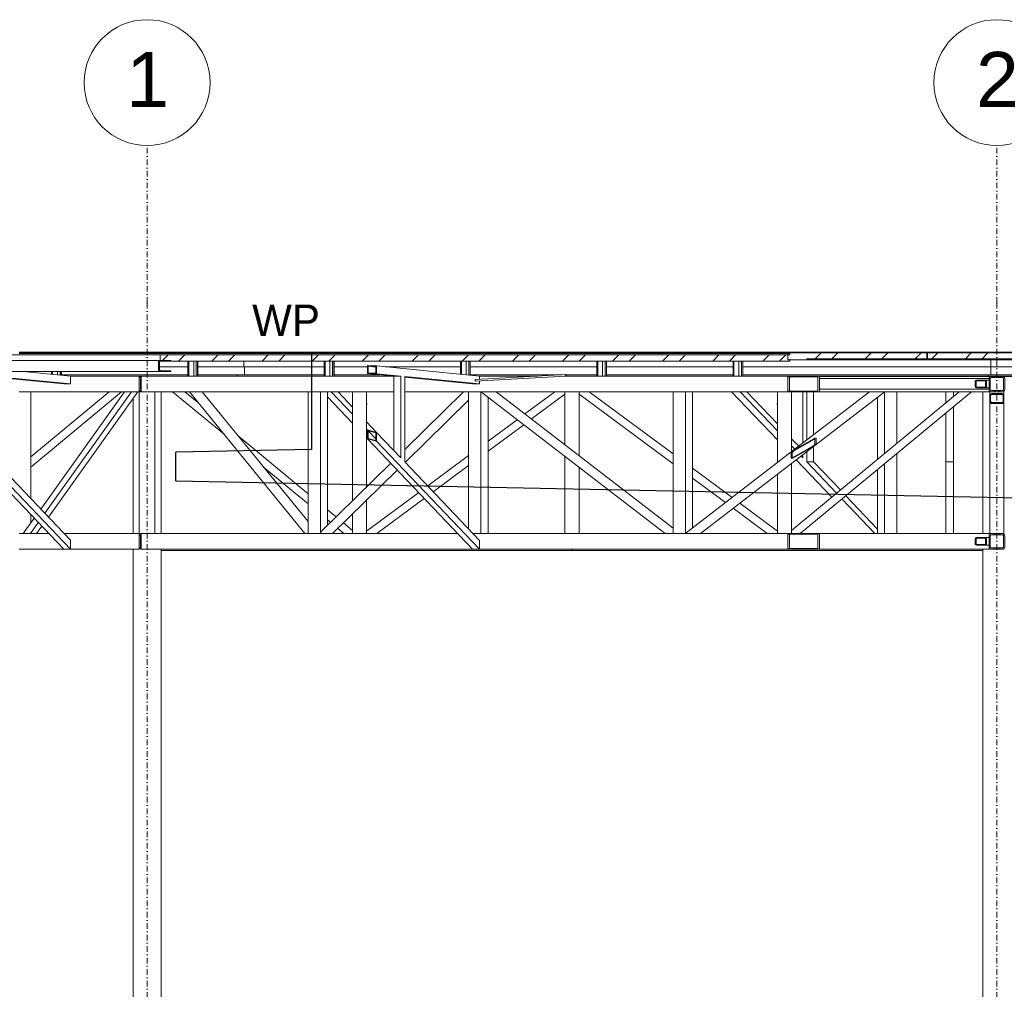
# Model space of a CAD drawing. Header units: centimetres. Extents: x -1589 to 108054, y -205274 to 31709.
# Tile 69 of 256: x 756 to 1381, y -4325 to -3709. Entities that reach past the tile are written whole.
import ezdxf

# ---------------------------------------------------------------- set-up
doc = ezdxf.new("R2010")
doc.units = ezdxf.units.CM
doc.header["$LTSCALE"] = 0.01
doc.header["$MEASUREMENT"] = 0
doc.linetypes.add('Kropki i Kreski', pattern=[72, 36, -18, 0, -18])
for name, color, linetype, lineweight in [('2_lądowisko_IFC.ISTN_Nr_pióra__1', 8, 'Continuous', 9), ('2_stropy.K_IR_Nr_pióra__1', 8, 'Continuous', 9), ('4_osie.ISTN_Nr_pióra__1', 8, 'Continuous', 15), ('Nowe_2_barierki.K_IR_Nr_pióra__90', 7, 'Continuous', 0), ('Nowe_2_stropy.K_IR_Nr_pióra__86', 7, 'Continuous', 0), ('Nowe_2_stropy.K_IR_Nr_pióra__89', 7, 'Continuous', 9), ('Nowe_3_lądowisko.K_IR_Nr_pióra__5', 2, 'Continuous', 0), ('Nowe_3_lądowisko.K_IR_Nr_pióra__84', 7, 'Continuous', 15)]:
    doc.layers.add(name, color=color, linetype=linetype, lineweight=lineweight)
doc.layers.add('_KD', color=7, linetype='Continuous')
doc.layers.add('Nowe_2_stropy.K_IR', color=7, linetype='Continuous')
doc.styles.add('GENERATED_STYLE_1', font='txt')
pattern_1 = [(45, (-1.934, -5325.058), (-15.9099, 15.9099), []), (45, (-7.237, -5319.755), (-15.9099, 15.9099), [])]

msp = doc.modelspace()

# ---------------------------------------------------------------- hatches: boundary and pattern name
at = {"layer": 'Nowe_2_stropy.K_IR', "linetype": 'Continuous', "lineweight": 5, "ltscale": 0.1}
h = msp.add_hatch(dxfattribs=at)
h.set_pattern_fill('Stal', color=8, scale=0.1, style=0, pattern_type=2)
h.set_pattern_definition(pattern_1)
h.paths.add_polyline_path([(1245.10747, -3921.50777), (845.06415, -3921.50777), (845.06415, -3925.50777), (1245.10747, -3925.50777)])
h = msp.add_hatch(dxfattribs=at)
h.set_pattern_fill('Stal', color=8, scale=0.1, style=0, pattern_type=2)
h.set_pattern_definition(pattern_1)
h.paths.add_polyline_path([(2048.28753, -3924.25833), (2048.28753, -3920.25833), (1245.10747, -3920.25833), (1245.10747, -3924.25833)])
at = {"layer": 'Nowe_3_lądowisko.K_IR_Nr_pióra__5', "linetype": 'Continuous', "lineweight": 5}
msp.add_hatch(color=8, dxfattribs=at).paths.add_polyline_path([(1245.10747, -3920.25833), (1256.62828, -3920.25833), (1256.12828, -3919.75833), (1245.10747, -3919.75833)])

# ---------------------------------------------------------------- linework, layer by layer
at = {"layer": '2_lądowisko_IFC.ISTN_Nr_pióra__1', "color": 8, "linetype": 'Continuous', "lineweight": 5, "ltscale": 0.1}
for p, q in [((755.42845, -3920.65833), (1243.90651, -3920.65833)), ((756.04087, -3920.65833), (756.04087, -3920.05833)), ((756.04087, -3920.05833), (842.86087, -3920.05833)), ((842.86087, -3920.65833), (842.86087, -3920.05833)), ((843.08401, -3920.65833), (843.08401, -3920.05833)), ((843.08401, -3920.05833), (929.68853, -3920.05833)), ((929.68853, -3920.65833), (929.68853, -3920.05833)), ((929.86173, -3920.65833), (929.86173, -3920.05833)), ((929.86173, -3920.05833), (1016.46626, -3920.05833)), ((1016.46626, -3920.65833), (1016.46626, -3920.05833)), ((1016.63946, -3920.65833), (1016.63946, -3920.05833)), ((1016.63946, -3920.05833), (1103.24398, -3920.05833)), ((1103.24398, -3920.65833), (1103.24398, -3920.05833)), ((1103.41719, -3920.65833), (1103.41719, -3920.05833)), ((1103.41719, -3920.05833), (1190.02171, -3920.05833)), ((1190.02171, -3920.65833), (1190.02171, -3920.05833)), ((1190.19492, -3920.65833), (1190.19492, -3920.05833)), ((1190.19492, -3920.05833), (1233.49718, -3920.05833)), ((1233.49718, -3920.65833), (1233.49718, -3920.05833)), ((1245.10659, -3920.05833), (1233.60389, -3920.05833)), ((1233.60389, -3920.05833), (1233.60389, -3920.65833)), ((1243.90651, -3920.65833), (1245.10659, -3920.65833)), ((1243.90651, -3920.65833), (1243.90651, -3924.65829)), ((1245.10659, -3920.65833), (1243.90651, -3920.65833)), ((1245.10659, -3920.05833), (1245.10659, -3920.65833)), ((1332.11413, -3920.05833), (1245.10659, -3920.05833)), ((1331.13786, -3920.25833), (1331.13787, -3920.05833)), ((1332.50679, -3920.05833), (1332.11413, -3920.05833)), ((1332.11413, -3924.05833), (1332.11413, -3920.05833)), ((1372.9492, -3920.05833), (1332.50679, -3920.05833)), ((1332.50679, -3920.05833), (1332.50679, -3924.05833)), ((1421.10997, -3920.05833), (1332.50679, -3920.05833)), ((1372.9492, -3920.25833), (1372.9492, -3920.05833)), ((688.0738, -3925.05783), (843.86323, -3925.05783)), ((843.86323, -3925.05783), (843.8632, -3932.05782)), ((851.86368, -3925.05782), (843.86323, -3925.05783)), ((844.66325, -3926.05782), (843.86323, -3926.05782)), ((844.66325, -3926.05782), (845.01474, -3925.63356)), ((844.66325, -3931.05782), (844.66325, -3926.05782)), ((844.66325, -3929.05833), (862.63786, -3929.05833)), ((851.86368, -3925.45782), (851.86368, -3925.05782)), ((862.63786, -3935.05722), (862.63786, -3925.50777)), ((863.19699, -3935.05722), (863.19699, -3925.50777)), ((866.31475, -3935.05722), (866.31475, -3925.50777)), ((867.95396, -3935.05722), (867.95396, -3925.50777)), ((868.75392, -3935.05722), (868.75392, -3925.50777)), ((868.87376, -3935.05722), (868.87376, -3925.50777)), ((868.87376, -3929.05833), (898.25173, -3929.05833)), ((898.25173, -3929.05833), (898.25173, -3925.50777)), ((898.25173, -3929.05833), (949.24214, -3929.05833)), ((898.69096, -3929.05833), (898.69085, -3934.15833)), ((949.24214, -3935.05722), (949.24214, -3925.50777)), ((949.80127, -3935.05722), (949.80127, -3925.50777)), ((952.91903, -3935.05722), (952.91903, -3925.50777)), ((954.55824, -3935.05722), (954.55824, -3925.50777)), ((955.35819, -3935.05722), (955.35819, -3925.50777)), ((955.47804, -3935.05722), (955.47804, -3925.50777)), ((955.47804, -3929.05833), (976.78216, -3929.05833)), ((976.78216, -3928.3806), (982.55554, -3928.95797)), ((976.78216, -3928.3806), (976.78216, -3933.38684)), ((982.55554, -3928.52492), (976.78216, -3928.3806)), ((977.24403, -3928.79264), (982.09367, -3929.27764)), ((977.24403, -3932.99789), (977.24403, -3928.79264)), ((977.24403, -3928.79264), (982.09367, -3928.91388)), ((982.09367, -3928.91388), (982.55554, -3928.96007)), ((982.09367, -3928.91388), (982.09367, -3933.11912)), ((982.55554, -3928.52492), (1047.88563, -3935.05833)), ((982.55554, -3933.53117), (982.55554, -3928.52492)), ((987.88924, -3929.05833), (1035.84642, -3929.05833)), ((1035.84642, -3933.85433), (1035.84642, -3925.50777)), ((1036.40555, -3933.91025), (1036.40555, -3925.50777)), ((1039.52331, -3934.22204), (1039.52331, -3925.50777)), ((1041.16252, -3934.38598), (1041.16252, -3925.50777)), ((1041.96247, -3934.46598), (1041.96247, -3925.50777)), ((1042.08232, -3934.47796), (1042.08232, -3925.50777)), ((1042.08232, -3929.05833), (1122.45069, -3929.05833)), ((1122.45069, -3935.05722), (1122.45069, -3925.50777)), ((1123.00983, -3935.05722), (1123.00983, -3925.50777)), ((1126.12758, -3935.05722), (1126.12758, -3925.50777)), ((1127.7668, -3935.05722), (1127.7668, -3925.50777)), ((1128.56675, -3935.05722), (1128.56675, -3925.50777)), ((1128.6866, -3935.05722), (1128.6866, -3925.50777)), ((1128.6866, -3929.05833), (1209.05497, -3929.05833)), ((1209.05497, -3935.05722), (1209.05497, -3925.50777)), ((1209.61411, -3935.05722), (1209.61411, -3925.50777)), ((1212.73186, -3935.05722), (1212.73186, -3925.50777)), ((1214.37108, -3935.05722), (1214.37108, -3925.50777)), ((1215.17103, -3935.05722), (1215.17103, -3925.50777)), ((1215.29088, -3935.05722), (1215.29088, -3925.50777)), ((1215.29088, -3929.05833), (1372.7492, -3929.05833)), ((1243.90651, -3924.65829), (1255.90734, -3924.65833)), ((1245.10747, -3924.65833), (1255.90734, -3924.65833)), ((1255.90734, -3924.65833), (1255.90733, -3924.05833)), ((1255.90733, -3924.05833), (1332.11413, -3924.05833)), ((1255.90734, -3924.65833), (1371.57022, -3924.65833)), ((1332.50679, -3924.05833), (1421.10997, -3924.05833)), ((1371.57022, -3924.25833), (1371.57022, -3924.65833)), ((1921.83066, -3924.65833), (1371.57022, -3924.65833)), ((1372.7492, -3924.65833), (1372.7492, -3929.05833)), ((1920.65169, -3929.05833), (1372.7492, -3929.05833)), ((1372.90997, -3929.05833), (1372.90997, -3934.15833)), ((843.8632, -3932.05782), (688.0738, -3932.05782)), ((740.57063, -3935.31407), (788.07122, -3940.06442)), ((758.06849, -3932.05782), (788.07122, -3935.05833)), ((776.03358, -3933.85447), (776.03358, -3932.05782)), ((776.59272, -3933.91039), (776.59272, -3932.05782)), ((779.71047, -3934.22219), (779.71047, -3932.05782)), ((781.34969, -3934.38612), (781.34969, -3932.05782)), ((782.14964, -3934.46612), (782.14964, -3932.05782)), ((782.26949, -3934.47811), (782.26949, -3932.05782)), ((862.63786, -3934.15833), (782.26949, -3934.15833)), ((788.07122, -3940.06442), (788.07122, -3935.05833)), ((788.07122, -3935.05833), (831.7004, -3935.05833)), ((831.7004, -3936.65833), (831.7004, -3935.05833)), ((832.90628, -3935.05833), (831.7004, -3935.05833)), ((831.91476, -3935.85833), (832.5004, -3935.27269)), ((832.5004, -3935.27269), (832.90628, -3935.16393)), ((832.90628, -3935.05833), (832.90628, -3935.16393)), ((832.90628, -3935.05833), (993.49597, -3935.05833)), ((832.90628, -3935.16393), (832.90628, -3936.02158)), ((844.66325, -3931.05782), (843.8632, -3931.05782)), ((845.86332, -3931.65782), (843.8632, -3931.65782)), ((851.86368, -3932.05782), (843.8632, -3932.05782)), ((843.8632, -3932.05782), (851.86368, -3932.05782)), ((845.01474, -3931.48209), (844.66325, -3931.05782)), ((851.86368, -3931.65782), (845.86332, -3931.65782)), ((851.86368, -3932.05782), (851.86368, -3931.65782)), ((862.63786, -3935.05722), (863.19699, -3935.05722)), ((863.19699, -3935.05722), (866.31475, -3935.05722)), ((866.31475, -3935.05722), (867.22534, -3935.05722)), ((867.22534, -3935.05722), (867.95396, -3935.05722)), ((867.95396, -3935.05722), (868.75392, -3935.05722)), ((868.75392, -3935.05722), (868.87376, -3935.05722)), ((893.85932, -3934.15833), (868.87376, -3934.15833)), ((893.85932, -3934.15833), (893.85932, -3935.05833)), ((949.24214, -3934.15833), (893.85932, -3934.15833)), ((949.24214, -3935.05722), (949.80127, -3935.05722)), ((949.80127, -3935.05722), (952.91903, -3935.05722)), ((952.91903, -3935.05722), (953.82961, -3935.05722)), ((953.82961, -3935.05722), (954.55824, -3935.05722)), ((954.55824, -3935.05722), (955.35819, -3935.05722)), ((955.35819, -3935.05722), (955.47804, -3935.05722)), ((984.49651, -3934.15833), (955.47804, -3934.15833)), ((976.78216, -3933.38684), (993.55341, -3935.06407)), ((976.78216, -3933.38684), (982.55554, -3933.53117)), ((977.24403, -3932.99789), (982.55554, -3933.52907)), ((982.09367, -3933.11912), (977.24403, -3932.99789)), ((982.09367, -3933.11912), (982.55554, -3933.16531)), ((982.55554, -3933.53117), (997.88362, -3935.06407)), ((993.55341, -3982.36181), (993.55341, -3935.06407)), ((997.88362, -3935.06407), (993.55341, -3935.06407)), ((997.88362, -3986.90858), (997.88362, -3935.06407)), ((1000.38347, -3989.53345), (1000.38347, -3935.31407)), ((1000.38347, -3935.31407), (1047.88563, -3940.06457)), ((1100.42334, -3934.15833), (1042.08232, -3934.15833)), ((1045.3727, -3938.30827), (1102.64731, -3935.02829)), ((1045.39767, -3937.30952), (1102.69504, -3934.02823)), ((1047.88563, -3937.16704), (1047.88563, -3935.05833)), ((1047.88563, -3935.05833), (1084.70765, -3935.05833)), ((1102.28887, -3934.16471), (1102.10665, -3934.51415)), ((1102.10665, -3934.51415), (1102.25512, -3934.87185)), ((1102.12277, -3935.05833), (1243.90736, -3935.05833)), ((1102.25512, -3934.87185), (1102.64731, -3935.02829)), ((1102.69504, -3934.02823), (1102.28887, -3934.16471)), ((1102.64731, -3935.02829), (1103.05349, -3934.89181)), ((1103.08724, -3934.18467), (1102.69504, -3934.02823)), ((1122.45069, -3934.15833), (1103.02121, -3934.15833)), ((1103.05349, -3934.89181), (1103.23571, -3934.54237)), ((1103.23571, -3934.54237), (1103.08724, -3934.18467)), ((1122.45069, -3935.05722), (1123.00983, -3935.05722)), ((1123.00983, -3935.05722), (1126.12758, -3935.05722)), ((1126.12758, -3935.05722), (1127.03817, -3935.05722)), ((1127.03817, -3935.05722), (1127.7668, -3935.05722)), ((1127.7668, -3935.05722), (1128.56675, -3935.05722)), ((1128.56675, -3935.05722), (1128.6866, -3935.05722)), ((1209.05497, -3934.15833), (1128.6866, -3934.15833)), ((1209.05497, -3935.05722), (1209.61411, -3935.05722)), ((1209.61411, -3935.05722), (1212.73186, -3935.05722)), ((1212.73186, -3935.05722), (1213.64245, -3935.05722)), ((1213.64245, -3935.05722), (1214.37108, -3935.05722)), ((1214.37108, -3935.05722), (1215.17103, -3935.05722)), ((1215.17103, -3935.05722), (1215.29088, -3935.05722)), ((1371.1415, -3934.15833), (1215.29088, -3934.15833)), ((1243.90736, -3935.05833), (1263.90857, -3935.05833)), ((1243.90736, -3935.05833), (1243.90736, -3945.05833)), ((1263.90857, -3935.05833), (1243.90736, -3935.05833)), ((1371.1415, -3935.05833), (1263.90857, -3935.05833)), ((1263.90857, -3945.05833), (1263.90857, -3935.05833)), ((1371.1415, -3934.15833), (1371.1415, -3935.05833)), ((1922.25938, -3934.15833), (1371.1415, -3934.15833)), ((1373.3004, -3935.05833), (1371.1415, -3935.05833)), ((1371.7004, -3935.27269), (1371.7004, -3935.25833)), ((1371.7004, -3935.85833), (1371.7004, -3935.27269)), ((1374.78936, -3935.85833), (1374.78936, -3935.25833)), ((1375.74276, -3935.85833), (1375.74276, -3935.25833)), ((1377.65805, -3935.85833), (1377.65805, -3935.25833)), ((1378.61144, -3935.85833), (1378.61144, -3935.25833)), ((1508.5004, -3935.05833), (1380.1004, -3935.05833)), ((683.74357, -3940.05834), (783.741, -4045.05667)), ((688.07379, -3940.05834), (788.07122, -4045.05667)), ((740.57063, -3935.74712), (783.741, -3940.06442)), ((783.741, -3940.06442), (788.07122, -3940.06442)), ((831.7004, -3936.65833), (831.91476, -3935.85833)), ((831.7004, -3943.45833), (831.7004, -3936.65833)), ((832.73472, -3936.09264), (832.5004, -3936.65833)), ((832.5004, -3936.65833), (832.5004, -3943.45833)), ((832.90628, -3936.02158), (832.73472, -3936.09264)), ((832.90628, -3936.02158), (832.90628, -3944.09508)), ((1000.38347, -3935.74712), (1043.55541, -3940.06457)), ((1043.55541, -3940.06457), (1047.88563, -3940.06457)), ((1045.08989, -3937.77936), (1045.18521, -3937.4349)), ((1045.16755, -3938.14112), (1045.08989, -3937.77936)), ((1045.3727, -3938.30827), (1045.16755, -3938.14112)), ((1045.18521, -3937.4349), (1045.39767, -3937.30952)), ((1047.88563, -3940.06457), (1047.88563, -3938.16436)), ((1243.90736, -3935.55833), (1244.90742, -3935.55833)), ((1244.90742, -3935.55833), (1262.90851, -3935.55833)), ((1244.90742, -3944.55833), (1244.90742, -3935.55833)), ((1244.90742, -3935.55833), (1262.90851, -3935.55833)), ((1262.90851, -3935.55833), (1262.90851, -3944.55833)), ((1371.7004, -3936.65833), (1263.90857, -3936.65833)), ((1368.92202, -3937.55833), (1371.7004, -3937.55833)), ((1368.92202, -3937.95833), (1369.87859, -3937.95833)), ((1371.7004, -3936.65833), (1371.7004, -3935.85833)), ((755.42846, -3945.05833), (831.7004, -3945.05833)), ((762.74887, -3945.05833), (762.74887, -4012.82083)), ((762.74887, -3992.85803), (820.49091, -3945.05833)), ((762.74887, -3986.36712), (812.64989, -3945.05833)), ((822.24607, -3945.05832), (769.11743, -4019.50788)), ((826.73478, -3945.05832), (771.68342, -4022.2022)), ((830.73454, -3945.05832), (773.9699, -4024.60303)), ((831.7004, -3945.05833), (831.7004, -3943.45833)), ((831.91476, -3944.25833), (831.7004, -3943.45833)), ((831.7004, -4035.05833), (831.7004, -3945.05833)), ((831.7004, -3945.05833), (832.90628, -3945.05833)), ((832.5004, -3944.84397), (831.91476, -3944.25833)), ((832.5004, -3943.45833), (832.73472, -3944.02401)), ((832.90628, -3944.95272), (832.5004, -3944.84397)), ((832.73472, -3944.02401), (832.90628, -3944.09508)), ((832.90628, -3944.09508), (832.90628, -3944.95272)), ((832.90628, -3944.95272), (832.90628, -3945.05833)), ((832.90628, -3945.05833), (993.55341, -3945.05833)), ((841.7004, -4035.05833), (841.7004, -3945.05833)), ((845.5904, -4035.05833), (845.5904, -3945.05833)), ((885.78414, -3972.23878), (852.92297, -3945.05833)), ((869.50707, -3952.28681), (860.76784, -3945.05833)), ((937.03309, -4035.05833), (863.60999, -3945.05833)), ((939.01422, -4027.53328), (871.73014, -3945.05833)), ((939.01422, -3945.05833), (939.01422, -4035.05833)), ((946.80861, -3945.05833), (946.80861, -4035.05833)), ((951.30834, -3945.05833), (951.30834, -4029.77114)), ((953.69641, -3945.05833), (967.2004, -3959.23765)), ((958.02663, -3945.05833), (967.2004, -3954.69088)), ((967.2004, -4014.19371), (967.2004, -3945.05833)), ((976.2004, -4005.3719), (976.2004, -3945.05833)), ((1000.38347, -3981.66762), (1037.73221, -3945.05833)), ((1000.38347, -3945.05833), (1243.90736, -3945.05833)), ((1041.03406, -3945.05833), (1041.03406, -4032.21699)), ((1048.82845, -3945.05833), (1048.82845, -4035.05833)), ((1049.19558, -3945.17198), (1049.16399, -3945.05833)), ((1049.32534, -3945.38041), (1049.19558, -3945.17198)), ((1165.82272, -4035.05833), (1049.32534, -3945.38041)), ((1058.46785, -3945.05833), (1058.40986, -3945.05833)), ((1170.94048, -4031.63806), (1058.46785, -3945.05833)), ((1076.75066, -3959.13216), (1095.75033, -3945.05833)), ((1080.86997, -3962.30314), (1102.2004, -3946.50283)), ((1102.2004, -3978.72299), (1102.2004, -3945.05833)), ((1111.2004, -3985.65105), (1111.2004, -3945.05833)), ((1170.94048, -3990.75474), (1111.2004, -3946.50283)), ((1170.94048, -3984.5324), (1117.65048, -3945.05833)), ((1170.94048, -3945.05833), (1170.94048, -4035.05833)), ((1178.73487, -3945.05833), (1178.73487, -4035.05833)), ((1183.23459, -3945.05833), (1183.23459, -4031.64649)), ((1208.1311, -3945.05833), (1237.2004, -3975.5814)), ((1213.50925, -3945.05833), (1237.2004, -3969.93428)), ((1217.83946, -3945.05833), (1237.2004, -3965.38751)), ((1237.2004, -3990.10443), (1237.2004, -3945.05833)), ((1243.90736, -3944.55833), (1244.90742, -3944.55833)), ((1243.90736, -3945.05833), (1263.90857, -3945.05833)), ((1243.90736, -3945.05833), (1263.90857, -3945.05833)), ((1244.90742, -3944.55833), (1262.90851, -3944.55833)), ((1262.90851, -3944.55833), (1244.90742, -3944.55833)), ((1246.2004, -3983.17637), (1246.2004, -3945.05833)), ((1246.2004, -4033.09188), (1352.63297, -3945.05833)), ((1246.89525, -3982.64148), (1295.71818, -3945.05833)), ((1251.66784, -4035.05833), (1360.47784, -3945.05833)), ((1253.36624, -3977.66021), (1253.36624, -3945.05833)), ((1255.86609, -3975.73586), (1255.86609, -3945.05833)), ((1260.19631, -3972.40253), (1260.19631, -3945.05833)), ((1260.92068, -3979.20476), (1304.84973, -3945.38884)), ((1371.7004, -3943.45833), (1263.90857, -3943.45833)), ((1352.67978, -3945.05833), (1263.90857, -3945.05833)), ((1304.84973, -3945.38884), (1304.97949, -3945.18042)), ((1304.97949, -3945.18042), (1305.01343, -3945.05833)), ((1305.34663, -3945.05833), (1305.34663, -3984.17027)), ((1313.14101, -3945.05833), (1313.14101, -3977.7233)), ((1344.2004, -3952.03315), (1344.2004, -3945.05833)), ((1349.2004, -3947.8975), (1349.2004, -3945.05833)), ((1352.78225, -3945.05833), (1352.67978, -3945.05833)), ((1353.20739, -3945.05833), (1352.78225, -3945.05833)), ((1353.84366, -3945.05833), (1353.20739, -3945.05833)), ((1354.59418, -3945.05833), (1353.84366, -3945.05833)), ((1358.51662, -3945.05833), (1354.59418, -3945.05833)), ((1359.26715, -3945.05833), (1358.51662, -3945.05833)), ((1359.90341, -3945.05833), (1359.26715, -3945.05833)), ((1360.32855, -3945.05833), (1359.90341, -3945.05833)), ((1360.43102, -3945.05833), (1360.32855, -3945.05833)), ((1371.7004, -3945.05833), (1360.43102, -3945.05833)), ((1367.8104, -4035.05833), (1367.8104, -3945.05833)), ((1368.92202, -3942.15833), (1369.87859, -3942.15833)), ((1368.92202, -3942.55833), (1371.7004, -3942.55833)), ((1371.7004, -3944.25833), (1371.7004, -3943.45833)), ((1371.7004, -3944.84397), (1371.7004, -3944.25833)), ((1371.7004, -3945.05833), (1371.7004, -3944.84397)), ((1372.2004, -3945.05833), (1372.2004, -3947.7046)), ((1373.3004, -3945.05833), (1372.2004, -3945.05833)), ((1372.2004, -3950.88658), (1372.2004, -3947.7046)), ((1372.7004, -3950.88658), (1372.7004, -3947.7046)), ((1374.78936, -3945.05833), (1374.78936, -3944.25833)), ((1375.74276, -3945.05833), (1375.74276, -3944.25833)), ((1377.65805, -3945.05833), (1377.65805, -3944.25833)), ((1378.61144, -3945.05833), (1378.61144, -3944.25833)), ((1381.2004, -3945.05833), (1380.1004, -3945.05833)), ((1380.7004, -3950.88658), (1380.7004, -3947.7046)), ((1381.2004, -3945.05833), (1381.2004, -3947.7046)), ((1381.2004, -3950.88658), (1381.2004, -3947.7046)), ((827.8104, -4035.05833), (827.8104, -3949.15594)), ((951.30834, -3948.19794), (967.2004, -3964.88477)), ((967.1504, -3952.25833), (967.1504, -3953.05833)), ((967.2004, -3952.25833), (967.1504, -3952.25833)), ((967.1504, -3953.05833), (967.2004, -3953.05833)), ((976.2504, -3952.25833), (976.2004, -3952.25833)), ((976.2004, -3953.05833), (976.2504, -3953.05833)), ((976.2504, -3953.05833), (976.2504, -3952.25833)), ((1000.70749, -3989.87368), (1041.03406, -3950.34552)), ((1053.32818, -3948.46173), (1053.32818, -4035.05833)), ((1102.1504, -3952.25833), (1102.1504, -3953.05833)), ((1102.2004, -3952.25833), (1102.1504, -3952.25833)), ((1102.1504, -3953.05833), (1102.2004, -3953.05833)), ((1111.2504, -3952.25833), (1111.2004, -3952.25833)), ((1111.2004, -3953.05833), (1111.2504, -3953.05833)), ((1111.2504, -3953.05833), (1111.2504, -3952.25833)), ((1237.2004, -3952.25833), (1237.1504, -3952.25833)), ((1237.1504, -3952.25833), (1237.1504, -3953.05833)), ((1237.1504, -3953.05833), (1237.2004, -3953.05833)), ((1246.2504, -3952.25833), (1246.2004, -3952.25833)), ((1246.2004, -3953.05833), (1246.2504, -3953.05833)), ((1246.2504, -3953.05833), (1246.2504, -3952.25833)), ((1300.8469, -3948.47016), (1300.8469, -3987.89213)), ((1372.2004, -4035.05833), (1372.2004, -3950.88658)), ((1372.7004, -3952.12544), (1372.7004, -3950.88658)), ((1380.7004, -3952.12544), (1380.7004, -3950.88658)), ((1381.2004, -4035.05833), (1381.2004, -3950.88658)), ((1344.2004, -3989.53345), (1344.2004, -3958.52188)), ((1349.2004, -3989.53345), (1349.2004, -3954.38623)), ((976.2004, -3964.14098), (982.55554, -3970.81394)), ((1053.32818, -3976.48214), (1071.87829, -3962.74132)), ((1053.32818, -3982.70447), (1075.9976, -3965.91231)), ((939.01422, -4009.77825), (894.47547, -3972.93891)), ((976.2004, -3968.68775), (976.78216, -3969.29859)), ((976.78216, -3969.29859), (977.3558, -3969.90093)), ((976.78216, -3969.29859), (976.78216, -3974.94571)), ((982.55554, -3970.81394), (976.78216, -3969.29859)), ((977.24403, -3969.87159), (982.09367, -3974.96377)), ((977.24403, -3974.61517), (977.24403, -3969.87159)), ((977.24403, -3969.87159), (982.09367, -3971.14448)), ((982.09367, -3971.14448), (982.55554, -3971.62945)), ((982.09367, -3971.14448), (982.09367, -3975.88806)), ((982.55554, -3970.81394), (997.88362, -3986.90858)), ((982.55554, -3976.46106), (982.55554, -3970.81394)), ((976.2004, -3974.33486), (976.78216, -3974.94571)), ((976.78216, -3974.94571), (1043.55558, -4045.0585)), ((976.78216, -3974.94571), (982.55554, -3976.46106)), ((977.24403, -3974.61517), (977.81767, -3975.2175)), ((982.09367, -3975.88806), (977.24403, -3974.61517)), ((982.09367, -3975.88806), (982.55554, -3976.37303)), ((982.55554, -3976.46106), (1047.88579, -4045.0585)), ((1188.36331, -4035.05833), (1260.92068, -3979.20476)), ((1246.2004, -3974.83761), (1250.78265, -3979.64902)), ((1257.92599, -3981.00697), (1260.61452, -3978.93738)), ((1260.87407, -3975.119), (1261.0475, -3975.17483)), ((1261.78665, -3974.56411), (1261.43979, -3974.45244)), ((1179.23176, -4034.72781), (1246.89525, -3982.64148)), ((1245.97649, -3983.85179), (1247.20142, -3982.90886)), ((1246.2004, -3979.38438), (1248.28415, -3981.57233)), ((1253.36624, -3986.90858), (1253.36624, -3985.02005)), ((1255.86609, -3989.53345), (1255.86609, -3983.0957)), ((1260.19631, -3989.53345), (1260.19631, -3979.76237)), ((1313.14101, -3984.21203), (1313.14101, -4035.05833)), ((740.57063, -3989.53345), (788.07122, -4039.40955)), ((947.3055, -4033.69472), (991.48799, -3990.38699)), ((1000.38347, -3989.53345), (1047.88563, -4039.41121)), ((1014.99577, -4004.87652), (1041.03406, -3985.58889)), ((1018.47048, -4008.52499), (1041.03406, -3991.81123)), ((1102.2004, -4035.05833), (1102.2004, -3986.08283)), ((1246.02929, -3987.28213), (1246.37614, -3987.3938)), ((1246.2004, -4034.71406), (1246.2004, -3990.53621)), ((1246.94186, -3986.72724), (1246.76843, -3986.67141)), ((1249.22531, -3988.20768), (1271.80338, -4011.91489)), ((1252.32847, -3985.81891), (1253.36624, -3986.90858)), ((1255.86609, -3989.53345), (1274.81174, -4009.42658)), ((1255.86609, -3989.53345), (1260.19631, -3989.53345)), ((1260.19631, -3989.53345), (1277.23392, -4007.42313)), ((1305.34663, -3990.659), (1305.34663, -4035.05833)), ((1344.2004, -3989.53345), (1344.2004, -4035.05833)), ((1344.2004, -3989.53345), (1349.2004, -3989.53345)), ((1349.2004, -3989.53345), (1349.2004, -4035.05833)), ((939.01422, -4016.26698), (910.75254, -3992.89089)), ((954.61019, -4035.05833), (995.6864, -3994.79536)), ((1111.2004, -4035.05833), (1111.2004, -3993.01089)), ((1208.39626, -4012.27743), (1183.23459, -3993.63916)), ((1237.2004, -4035.05833), (1237.2004, -3997.46427)), ((1300.8469, -3994.38086), (1300.8469, -4035.05833)), ((1204.27694, -4015.44841), (1183.23459, -3999.86149)), ((976.2004, -4033.61383), (1009.30325, -4009.0932)), ((976.2004, -4035.05833), (976.2004, -4013.89557)), ((982.65048, -4035.05833), (1012.77796, -4012.74168)), ((1237.2004, -4033.61383), (1213.26863, -4015.88659)), ((1278.26845, -4013.05616), (1299.22269, -4035.05833)), ((1280.69063, -4011.05271), (1300.8469, -4032.21699)), ((762.74887, -4023.01472), (762.74887, -4028.43219)), ((956.74401, -4024.44308), (951.30834, -4019.94708)), ((967.2004, -4034.71406), (967.2004, -4022.71738)), ((1230.75033, -4035.05833), (1209.14931, -4019.05758)), ((764.9589, -4025.33527), (758.02033, -4035.05833)), ((767.52489, -4028.02959), (762.50904, -4035.05833)), ((953.15378, -4027.96223), (951.30834, -4026.4358)), ((967.2004, -4033.09188), (961.46017, -4028.34396)), ((755.42846, -4035.05833), (774.21886, -4035.05833)), ((769.81137, -4030.43041), (766.5088, -4035.05833)), ((783.92723, -4035.05833), (831.7004, -4035.05833)), ((831.7004, -4036.65833), (831.7004, -4035.05833)), ((831.7004, -4035.05833), (832.90628, -4035.05833)), ((831.82219, -4036.04603), (832.16903, -4035.52696)), ((832.16903, -4035.52696), (832.68811, -4035.18012)), ((832.68811, -4035.18012), (832.90628, -4035.13672)), ((832.90628, -4035.05833), (832.90628, -4035.13672)), ((832.90628, -4035.05833), (1034.0317, -4035.05833)), ((832.90628, -4035.13672), (832.90628, -4035.978)), ((947.05859, -4034.66422), (947.08904, -4034.26264)), ((947.05859, -4035.05833), (947.05859, -4034.66422)), ((947.08904, -4034.26264), (947.17574, -4033.9222)), ((947.17574, -4033.9222), (947.3055, -4033.69472)), ((961.73297, -4035.05833), (957.86995, -4031.86311)), ((1043.74007, -4035.05833), (1243.90736, -4035.05833)), ((1165.82272, -4035.05833), (1165.96371, -4035.05833)), ((1165.96371, -4035.05833), (1166.28222, -4035.05833)), ((1166.28222, -4035.05833), (1166.72975, -4035.05833)), ((1166.72975, -4035.05833), (1170.47683, -4035.05833)), ((1170.47683, -4035.05833), (1166.92974, -4035.05833)), ((1170.47683, -4035.05833), (1170.94048, -4035.05833)), ((1179.06806, -4035.05833), (1179.102, -4034.93624)), ((1179.102, -4034.93624), (1179.23176, -4034.72781)), ((1188.30532, -4035.05833), (1188.36331, -4035.05833)), ((1243.90736, -4035.05833), (1263.90857, -4035.05833)), ((1243.90736, -4035.05833), (1243.90801, -4045.0585)), ((1263.90857, -4035.05833), (1243.90736, -4035.05833)), ((1243.9074, -4035.55833), (1244.90742, -4035.55833)), ((1244.90742, -4035.55833), (1262.90851, -4035.55833)), ((1244.90742, -4044.55833), (1244.90742, -4035.55833)), ((1244.90742, -4035.55833), (1262.90851, -4035.55833)), ((1262.90851, -4035.55833), (1262.90851, -4044.55833)), ((1371.7004, -4035.05833), (1263.90857, -4035.05833)), ((1263.90857, -4045.05833), (1263.90857, -4035.05833)), ((1371.7004, -4036.65833), (1371.7004, -4035.05833)), ((1372.2004, -4035.05833), (1372.29555, -4035.05833)), ((1372.29555, -4035.05833), (1372.56652, -4035.05833)), ((1372.56652, -4035.05833), (1372.97205, -4035.05833)), ((1372.97205, -4035.05833), (1373.3004, -4035.05833)), ((1374.78936, -4035.85833), (1374.78936, -4035.05833)), ((1375.74276, -4035.85833), (1375.74276, -4035.05833)), ((1377.65805, -4035.85833), (1377.65805, -4035.05833)), ((1378.61144, -4035.85833), (1378.61144, -4035.05833)), ((1380.1004, -4035.05833), (1380.42876, -4035.05833)), ((1380.42876, -4035.05833), (1380.83428, -4035.05833)), ((1380.83428, -4035.05833), (1381.10525, -4035.05833)), ((1381.10525, -4035.05833), (1381.2004, -4035.05833)), ((788.07122, -4045.05667), (788.07122, -4039.40955)), ((831.7004, -4036.65833), (831.82219, -4036.04603)), ((831.7004, -4043.45833), (831.7004, -4036.65833)), ((832.5613, -4036.35218), (832.5004, -4036.65833)), ((832.5004, -4036.65833), (832.5004, -4043.45833)), ((832.73472, -4036.09264), (832.5613, -4036.35218)), ((832.90628, -4035.978), (832.73472, -4036.09264)), ((832.90628, -4035.978), (832.90628, -4044.13865)), ((1047.88579, -4045.0585), (1047.88563, -4039.41121)), ((1368.92202, -4037.55833), (1371.7004, -4037.55833)), ((1368.92202, -4037.95833), (1369.87859, -4037.95833)), ((755.42846, -4045.05833), (831.7004, -4045.05833)), ((783.741, -4045.05667), (788.07122, -4045.05667)), ((827.8104, -4596.05833), (827.8104, -4045.05833)), ((831.7004, -4045.05833), (831.7004, -4043.45833)), ((831.82219, -4044.07062), (831.7004, -4043.45833)), ((832.16903, -4044.5897), (831.82219, -4044.07062)), ((832.68811, -4044.93653), (832.16903, -4044.5897)), ((832.5004, -4043.45833), (832.5613, -4043.76447)), ((832.5613, -4043.76447), (832.73472, -4044.02401)), ((832.90628, -4044.97993), (832.68811, -4044.93653)), ((832.73472, -4044.02401), (832.90628, -4044.13865)), ((832.90628, -4044.13865), (832.90628, -4044.97993)), ((832.90628, -4044.97993), (832.90628, -4045.05833)), ((832.90628, -4045.05833), (1043.55558, -4045.0585)), ((845.5904, -4596.05833), (845.5904, -4045.05833)), ((845.5904, -4045.85833), (1106.7004, -4045.85833)), ((1047.88579, -4045.0585), (1043.55558, -4045.0585)), ((1047.88579, -4045.0585), (1243.90801, -4045.0585)), ((1106.7004, -4045.0585), (1106.7004, -4045.42529)), ((1106.7004, -4045.62401), (1106.7004, -4045.42529)), ((1106.7004, -4045.62401), (1106.7004, -4045.85833)), ((1106.7004, -4045.85833), (1367.8104, -4045.85833)), ((1243.90798, -4044.55833), (1244.90742, -4044.55833)), ((1243.90801, -4045.05833), (1263.90857, -4045.05833)), ((1243.90801, -4045.0585), (1263.90857, -4045.05833)), ((1244.90742, -4044.55833), (1262.90851, -4044.55833)), ((1262.90851, -4044.55833), (1244.90742, -4044.55833)), ((1371.7004, -4045.05833), (1263.90857, -4045.05833)), ((1367.8104, -4514.05833), (1367.8104, -4045.05833)), ((1368.92202, -4042.15833), (1369.87859, -4042.15833)), ((1368.92202, -4042.55833), (1371.7004, -4042.55833)), ((1371.7004, -4045.05833), (1371.7004, -4043.45833)), ((1374.78936, -4045.05833), (1374.78936, -4044.25833)), ((1375.74276, -4045.05833), (1375.74276, -4044.25833)), ((1377.65805, -4045.05833), (1377.65805, -4044.25833)), ((1378.61144, -4045.05833), (1378.61144, -4044.25833))]:
    msp.add_line(p, q, dxfattribs=at)
at = {"layer": '2_lądowisko_IFC.ISTN_Nr_pióra__1', "color": 8, "linetype": 'Continuous', "lineweight": 5, "ltscale": 0.1, "flags": 128}
for points in [[(845.01474, -3925.63356), (845.86332, -3925.45782), (851.86368, -3925.45782)], [(851.86368, -3931.65782), (845.86332, -3931.65782), (845.01474, -3931.48209)], [(1363.06845, -3938.05218), (1362.98233, -3938.35833), (1362.98233, -3941.75833), (1363.06845, -3942.06447)], [(1369.96727, -3938.05218), (1369.72202, -3937.79264), (1369.35498, -3937.61922), (1368.92202, -3937.55833), (1364.1137, -3937.55833), (1363.68074, -3937.61922), (1363.3137, -3937.79264), (1363.06845, -3938.05218)], [(1363.59107, -3941.9114), (1363.54801, -3941.75833), (1363.54801, -3938.35833), (1363.59107, -3938.20525)], [(1363.59107, -3938.20525), (1363.7137, -3938.07548), (1363.89722, -3937.98877), (1364.1137, -3937.95833), (1368.92202, -3937.95833), (1369.1385, -3937.98877), (1369.32202, -3938.07548), (1369.44465, -3938.20525)], [(1369.44465, -3938.20525), (1369.48771, -3938.35833), (1369.48771, -3941.75833), (1369.44465, -3941.9114)], [(1369.96727, -3942.06447), (1370.0534, -3941.75833), (1370.0534, -3938.35833), (1369.96727, -3938.05218)], [(1363.06845, -3942.06447), (1363.3137, -3942.32401), (1363.68074, -3942.49743), (1364.1137, -3942.55833), (1368.92202, -3942.55833), (1369.35498, -3942.49743), (1369.72202, -3942.32401), (1369.96727, -3942.06447)], [(1369.44465, -3941.9114), (1369.32202, -3942.04117), (1369.1385, -3942.12788), (1368.92202, -3942.15833), (1364.1137, -3942.15833), (1363.89722, -3942.12788), (1363.7137, -3942.04117), (1363.59107, -3941.9114)], [(1372.97205, -3946.23471), (1372.56652, -3946.5796), (1372.29555, -3947.09575), (1372.2004, -3947.7046), (1372.2004, -3950.88658), (1372.29555, -3951.49543), (1372.56652, -3952.01158), (1372.97205, -3952.35646)], [(1373.16339, -3951.76851), (1372.92007, -3951.56158), (1372.75749, -3951.25189), (1372.7004, -3950.88658), (1372.7004, -3947.7046), (1372.75749, -3947.33929), (1372.92007, -3947.0296), (1373.16339, -3946.82267)], [(1380.42876, -3946.23471), (1379.9504, -3946.11361), (1373.4504, -3946.11361), (1372.97205, -3946.23471)], [(1373.16339, -3946.82267), (1373.4504, -3946.75), (1379.9504, -3946.75), (1380.23741, -3946.82267)], [(1380.23741, -3946.82267), (1380.48073, -3947.0296), (1380.64331, -3947.33929), (1380.7004, -3947.7046), (1380.7004, -3950.88658), (1380.64331, -3951.25189), (1380.48073, -3951.56158), (1380.23741, -3951.76851)], [(1380.42876, -3952.35646), (1380.83428, -3952.01158), (1381.10525, -3951.49543), (1381.2004, -3950.88658), (1381.2004, -3947.7046), (1381.10525, -3947.09575), (1380.83428, -3946.5796), (1380.42876, -3946.23471)], [(1372.97205, -3952.35646), (1373.4504, -3952.47757), (1379.9504, -3952.47757), (1380.42876, -3952.35646)], [(1380.23741, -3951.76851), (1379.9504, -3951.84117), (1373.4504, -3951.84117), (1373.16339, -3951.76851)], [(1261.43979, -3974.45244), (1260.92068, -3974.54373), (1260.30835, -3974.82408), (1247.50758, -3982.21476), (1246.89525, -3982.64148), (1246.37614, -3983.14962), (1246.02929, -3983.66181), (1245.90749, -3984.10007), (1245.90749, -3986.98451), (1246.02929, -3987.28213)], [(1246.37614, -3987.3938), (1246.89525, -3987.30251), (1247.50758, -3987.02216), (1260.30835, -3979.63148), (1260.92068, -3979.20476), (1261.43979, -3978.69662), (1261.78665, -3978.18443), (1261.90845, -3977.74617), (1261.90845, -3974.86173), (1261.78665, -3974.56411)], [(1246.76843, -3986.67141), (1246.70753, -3986.5226), (1246.70753, -3983.63815), (1246.76843, -3983.41902), (1246.94186, -3983.16293), (1247.20142, -3982.90886), (1247.50758, -3982.6955), (1260.30835, -3975.30482), (1260.61452, -3975.16465), (1260.87407, -3975.119)], [(1261.0475, -3975.17483), (1261.1084, -3975.32364), (1261.1084, -3978.20808), (1261.0475, -3978.42722), (1260.87407, -3978.68331), (1260.61452, -3978.93738), (1260.30835, -3979.15074), (1247.50758, -3986.54142), (1247.20142, -3986.68159), (1246.94186, -3986.72724)], [(1363.06845, -4038.05218), (1362.98233, -4038.35833), (1362.98233, -4041.75833), (1363.06845, -4042.06447)], [(1369.96727, -4038.05218), (1369.72202, -4037.79264), (1369.35498, -4037.61922), (1368.92202, -4037.55833), (1364.1137, -4037.55833), (1363.68074, -4037.61922), (1363.3137, -4037.79264), (1363.06845, -4038.05218)], [(1363.59107, -4041.9114), (1363.54801, -4041.75833), (1363.54801, -4038.35833), (1363.59107, -4038.20525)], [(1363.59107, -4038.20525), (1363.7137, -4038.07548), (1363.89722, -4037.98877), (1364.1137, -4037.95833), (1368.92202, -4037.95833), (1369.1385, -4037.98877), (1369.32202, -4038.07548), (1369.44465, -4038.20525)], [(1369.44465, -4038.20525), (1369.48771, -4038.35833), (1369.48771, -4041.75833), (1369.44465, -4041.9114)], [(1369.96727, -4042.06447), (1370.0534, -4041.75833), (1370.0534, -4038.35833), (1369.96727, -4038.05218)], [(1363.06845, -4042.06447), (1363.3137, -4042.32401), (1363.68074, -4042.49743), (1364.1137, -4042.55833), (1368.92202, -4042.55833), (1369.35498, -4042.49743), (1369.72202, -4042.32401), (1369.96727, -4042.06447)], [(1369.44465, -4041.9114), (1369.32202, -4042.04117), (1369.1385, -4042.12788), (1368.92202, -4042.15833), (1364.1137, -4042.15833), (1363.89722, -4042.12788), (1363.7137, -4042.04117), (1363.59107, -4041.9114)]]:
    msp.add_lwpolyline(points, dxfattribs=at)
for points in [[(1371.7004, -3943.45833), (1371.82219, -3944.07062), (1372.16903, -3944.5897), (1372.68811, -3944.93653), (1373.3004, -3945.05833), (1380.1004, -3945.05833), (1380.71269, -3944.93653), (1381.23177, -3944.5897), (1381.57861, -3944.07062), (1381.7004, -3943.45833), (1381.7004, -3936.65833), (1381.57861, -3936.04603), (1381.23177, -3935.52696), (1380.71269, -3935.18012), (1380.1004, -3935.05833), (1373.3004, -3935.05833), (1372.68811, -3935.18012), (1372.16903, -3935.52696), (1371.82219, -3936.04603), (1371.7004, -3936.65833)], [(1372.5004, -3936.65833), (1372.5613, -3936.35218), (1372.73472, -3936.09264), (1372.99425, -3935.91922), (1373.3004, -3935.85833), (1380.1004, -3935.85833), (1380.40655, -3935.91922), (1380.66609, -3936.09264), (1380.83951, -3936.35218), (1380.9004, -3936.65833), (1380.9004, -3943.45833), (1380.83951, -3943.76447), (1380.66609, -3944.02401), (1380.40655, -3944.19743), (1380.1004, -3944.25833), (1373.3004, -3944.25833), (1372.99425, -3944.19743), (1372.73472, -3944.02401), (1372.5613, -3943.76447), (1372.5004, -3943.45833)], [(1371.7004, -4043.45833), (1371.82219, -4044.07062), (1372.16903, -4044.5897), (1372.68811, -4044.93653), (1373.3004, -4045.05833), (1380.1004, -4045.05833), (1380.71269, -4044.93653), (1381.23177, -4044.5897), (1381.57861, -4044.07062), (1381.7004, -4043.45833), (1381.7004, -4036.65833), (1381.57861, -4036.04603), (1381.23177, -4035.52696), (1380.71269, -4035.18012), (1380.1004, -4035.05833), (1373.3004, -4035.05833), (1372.68811, -4035.18012), (1372.16903, -4035.52696), (1371.82219, -4036.04603), (1371.7004, -4036.65833)], [(1372.5004, -4036.65833), (1372.5613, -4036.35218), (1372.73472, -4036.09264), (1372.99425, -4035.91922), (1373.3004, -4035.85833), (1380.1004, -4035.85833), (1380.40655, -4035.91922), (1380.66609, -4036.09264), (1380.83951, -4036.35218), (1380.9004, -4036.65833), (1380.9004, -4043.45833), (1380.83951, -4043.76447), (1380.66609, -4044.02401), (1380.40655, -4044.19743), (1380.1004, -4044.25833), (1373.3004, -4044.25833), (1372.99425, -4044.19743), (1372.73472, -4044.02401), (1372.5613, -4043.76447), (1372.5004, -4043.45833)]]:
    msp.add_lwpolyline(points, close=True, dxfattribs=at)
at = {"layer": '2_stropy.K_IR_Nr_pióra__1', "color": 8, "linetype": 'Continuous', "lineweight": 5, "ltscale": 0.1}
for p, q in [((831.7004, -3935.25833), (832.55399, -3935.25833)), ((1263.90857, -3935.25833), (1372.90982, -3935.25833)), ((1372.90982, -3935.25833), (1372.90982, -3935.05833)), ((1372.90982, -3935.25833), (1920.49076, -3935.25833))]:
    msp.add_line(p, q, dxfattribs=at)
at = {"layer": '4_osie.ISTN_Nr_pióra__1', "color": 7, "linetype": 'Kropki i Kreski', "lineweight": 15, "ltscale": 10}
for p, q in [((836.7004, -3888.57719), (836.7004, -3788.57719)), ((1376.7004, -3888.57719), (1376.7004, -3788.57719)), ((836.7004, -3888.57719), (836.7004, -5625.05833)), ((1376.7004, -3888.57719), (1376.7004, -5625.05833))]:
    msp.add_line(p, q, dxfattribs=at)
at = {"layer": '4_osie.ISTN_Nr_pióra__1', "color": 7, "linetype": 'Continuous', "lineweight": 0, "ltscale": 0.1}
for centre in [(836.7004, -3748.57719), (1376.7004, -3748.57719)]:
    msp.add_circle(centre, 40, dxfattribs=at)
at = {"layer": '4_osie.ISTN_Nr_pióra__1', "color": 8, "linetype": 'Kropki i Kreski', "lineweight": 15, "ltscale": 0.1}
for p in [(836.7004, -3888.57719), (836.7004, -3888.57719), (1376.7004, -3888.57719), (1376.7004, -3888.57719)]:
    msp.add_point(p, dxfattribs=at)
at = {"layer": '_KD', "color": 92, "lineweight": 30}
for points in [[(941.07096, -3919.75833), (941.07096, -3981.64025)], [(941.07096, -3981.64025), (854.86978, -3983.36428)], [(854.86978, -4001.64025), (854.86978, -3983.36428)], [(854.86978, -4001.64025), (1938.63417, -4023.31554)]]:
    msp.add_lwpolyline(points, dxfattribs=at)
at = {"layer": 'Nowe_2_barierki.K_IR_Nr_pióra__90', "color": 8, "linetype": 'Continuous', "lineweight": 5, "ltscale": 0.1}
msp.add_line((1251.70261, -4035.05833), (1251.70261, -4035.02953), dxfattribs=at)
at = {"layer": 'Nowe_2_stropy.K_IR_Nr_pióra__86', "color": 8, "linetype": 'Continuous', "lineweight": 5, "ltscale": 0.1}
for p, q in [((845.06415, -3921.50777), (845.06415, -3925.50777)), ((1245.10747, -3921.50777), (845.06415, -3921.50777)), ((1245.10747, -3920.25833), (1245.10747, -3921.50777)), ((2048.28753, -3920.25833), (1265.10884, -3920.25833)), ((1245.10747, -3925.50777), (845.06415, -3925.50777)), ((1245.10747, -3924.25833), (1245.10747, -3925.50777))]:
    msp.add_line(p, q, dxfattribs=at)
at = {"layer": 'Nowe_2_stropy.K_IR_Nr_pióra__89', "color": 8, "linetype": 'Continuous', "lineweight": 5, "ltscale": 0.1}
for p, q in [((608.99931, -3921.50777), (845.06415, -3921.50777)), ((843.86323, -3925.50777), (845.06415, -3925.50777))]:
    msp.add_line(p, q, dxfattribs=at)
at = {"layer": 'Nowe_3_lądowisko.K_IR_Nr_pióra__84', "color": 8, "linetype": 'Continuous', "lineweight": 5, "ltscale": 0.1}
for p, q in [((755.42831, -3919.75833), (1245.10747, -3919.75833)), ((755.42831, -3920.25833), (1245.10747, -3920.25833)), ((1176.71306, -3919.75473), (1309.43772, -3919.75473)), ((1265.10884, -3919.75833), (1245.10747, -3919.75833)), ((1265.10884, -3920.25833), (1245.10747, -3920.25833)), ((1309.43772, -3919.75473), (1578.48078, -3919.75473)), ((1309.43772, -3920.05833), (1309.43772, -3919.75473))]:
    msp.add_line(p, q, dxfattribs=at)

# ---------------------------------------------------------------- texts
at = {"layer": '4_osie.ISTN_Nr_pióra__1', "color": 7, "lineweight": 0, "ltscale": 0.1, "char_height": 35, "attachment_point": 4, "style": 'GENERATED_STYLE_1'}
for s, insert in [('\\A1;{\\pql;\\pt0;\\fArial|b0|i0|c238|p38;2}', (1363.4199, -3746.57669)), ('\\A1;{\\pql;\\pt0;\\fArial|b0|i0|c238|p38;1}', (823.4199, -3746.57669))]:
    msp.add_mtext(s, dxfattribs=dict(at, insert=insert))
at = {"layer": '_KD', "color": 7, "linetype": 'Continuous', "lineweight": 15, "insert": (946.51889, -3899.6092), "char_height": 20, "attachment_point": 6, "rotation": 0.00103027, "style": 'GENERATED_STYLE_1'}
msp.add_mtext('\\pxqc;\\A1;WP', dxfattribs=at)

doc.saveas('drawing.dxf')
